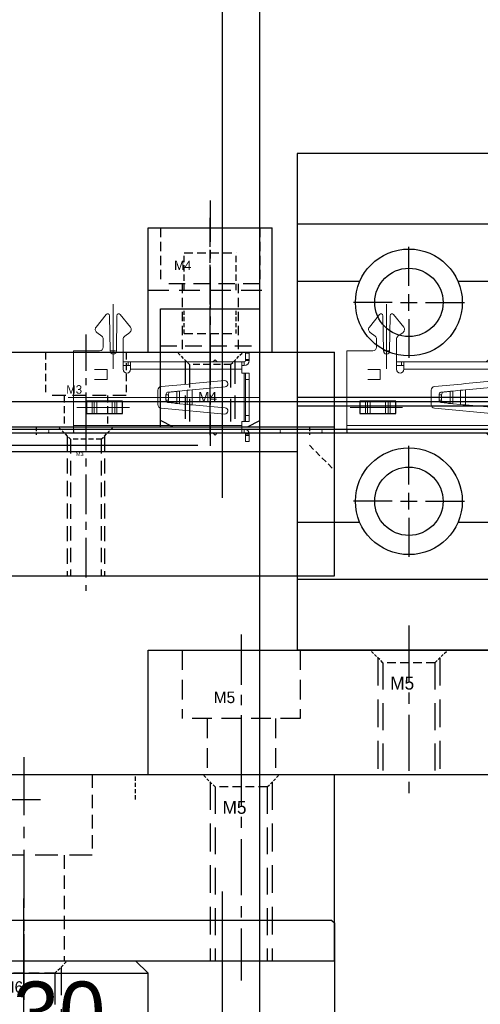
# Model space of a CAD drawing. Header units: millimetres. Extents: x -1657 to 8845, y -11980 to 3013.
# Tile 103 of 256: x 1757 to 1794, y -987 to -908. Entities that reach past the tile are written whole.
import ezdxf

# ---------------------------------------------------------------- set-up
doc = ezdxf.new("R2010")
doc.units = ezdxf.units.MM
doc.linetypes.add('CENTER', pattern=[2, 1.25, -0.25, 0.25, -0.25])
doc.linetypes.add('DASHED', pattern=[0.75, 0.5, -0.25])
for name, color, linetype in [('不良排出气缸', 253, 'Continuous'), ('图层118', 85, 'Continuous'), ('图层119', 121, 'Continuous'), ('图层120', 150, 'Continuous'), ('图层131', 51, 'Continuous'), ('图层132', 236, 'Continuous'), ('图层133', 191, 'Continuous'), ('图层134', 230, 'Continuous'), ('圆管', 25, 'Continuous'), ('定位气缸', 252, 'Continuous'), ('铁壳', 1, 'Continuous')]:
    doc.layers.add(name, color=color, linetype=linetype)

# ---------------------------------------------------------------- blocks, each defined once
blk = doc.blocks.new('1C274')
at = {"layer": '铁壳', "linetype": 'Continuous', "lineweight": 15}
for p, q in [((-9.55, 5.62), (-9.55, 6.12)), ((-9.55, 6.12), (-9.25, 6.12)), ((-9.55, 5.62), (-9.55, 5.52)), ((-9.25, 5.62), (-9.55, 5.62)), ((-9.25, 6.12), (-9.25, 5.62)), ((-9.25, 5.62), (-9.25, 5.52)), ((-6.968, 5.42), (-6.799, 5.589)), ((-6.629, 5.42), (-6.799, 5.589)), ((-9.55, 5.52), (-9.25, 5.52)), ((-9.15, 5.42), (-8.95, 5.42)), ((-9.15, 5.12), (-9.15, 5.42)), ((-9.15, 5.12), (-8.95, 5.12)), ((-8.95, 5.42), (4.6, 5.42)), ((-8.95, 4.82), (-8.95, 5.42)), ((4.6, 4.82), (-8.95, 4.82)), ((-8.95, 4.82), (-8.95, 4.51)), ((4.6, 4.82), (4.6, 5.42)), ((4.6, -1.18), (4.6, 4.82)), ((-9.55, 4.51), (-9.25, 4.51)), ((-9.55, 4.01), (-9.55, 4.51)), ((-9.55, 4.51), (-9.25, 4.51)), ((-9.25, 4.01), (-9.55, 4.01)), ((-9.55, 4.01), (-9.55, 1.11)), ((-9.25, 4.51), (-9.15, 4.51)), ((-9.25, 4.51), (-9.25, 4.01)), ((-9.25, 4.51), (-9.25, 0.61)), ((-9.25, 4.01), (-9.25, 1.11)), ((-8.95, 4.51), (-9.15, 4.51)), ((-9.15, 4.51), (-9.15, 0.61)), ((-7.6, 3.408), (-4.954, 3.163)), ((-2.472, 3.435), (-7.577, 3.908)), ((0.651, 3.87), (0.651, 2.87)), ((3.549, 3.87), (0.651, 3.87)), ((1.11, 2.87), (1.11, 3.87)), ((1.26, 3.87), (1.26, 2.87)), ((1.49, 2.87), (1.49, 3.87)), ((2.71, 3.87), (2.71, 2.87)), ((2.94, 2.87), (2.94, 3.87)), ((3.09, 3.87), (3.09, 2.87)), ((3.549, 2.87), (3.549, 3.87)), ((-4.954, 1.957), (-4.954, 3.163)), ((-4.554, 3.134), (-3.941, 3.069)), ((-4.554, 1.986), (-4.554, 3.134)), ((-3.941, 2.051), (-3.941, 3.069)), ((-3.713, 3.036), (-3.52, 3.036)), ((-3.713, 2.084), (-3.713, 3.036)), ((-3.713, 3.036), (-3.175, 2.971)), ((-3.52, 3.036), (-2.982, 2.971)), ((-2.982, 2.971), (-3.175, 2.971)), ((-3.036, 2.772), (-3.036, 2.348)), ((-2.843, 2.772), (-3.036, 2.772)), ((-2.843, 2.772), (-2.843, 2.348)), ((-2.2, 1.984), (-2.2, 3.136)), ((3.549, 2.87), (0.651, 2.87)), ((-4.954, 1.957), (-7.6, 1.712)), ((-4.646, 1.484), (-2.472, 1.685)), ((-3.941, 2.051), (-4.554, 1.986)), ((-3.175, 2.149), (-3.713, 2.084)), ((-3.52, 2.084), (-3.713, 2.084)), ((-2.982, 2.149), (-3.52, 2.084)), ((-2.982, 2.149), (-3.175, 2.149)), ((-2.843, 2.348), (-3.036, 2.348)), ((-9.55, 0.61), (-9.55, 1.11)), ((-9.55, 1.11), (-9.25, 1.11)), ((-9.25, 1.11), (-9.25, 0.61)), ((-7.577, 1.212), (-4.954, 1.455)), ((-4.954, 1.455), (-4.646, 1.484)), ((1.9, 1.12), (1.9, 0.32)), ((1.9, 1.12), (2.9, 1.12)), ((-9.25, 0.61), (-9.55, 0.61)), ((-9.15, 0.61), (-9.25, 0.61)), ((-9.15, 0.61), (-8.95, 0.61)), ((-9.15, 0), (-8.95, 0)), ((-9.15, 0), (-9.15, -0.3)), ((-8.95, 0.3), (-8.95, 0.61)), ((-8.95, 0.3), (-8.95, -0.3)), ((-8.95, 0.3), (0, 0.3)), ((0, -0.3), (0, 0.3)), ((0, 0), (0.2, 0)), ((0.2, 0), (0.6, 0)), ((0.2, -0.3), (0.2, 0)), ((0.6, 0.3), (0.6, -2.128)), ((1.9, 0.32), (2.9, 0.32)), ((-9.55, -0.5), (-9.55, -0.4)), ((-9.55, -0.4), (-9.25, -0.4)), ((-9.55, -1), (-9.55, -0.5)), ((-9.55, -0.5), (-9.25, -0.5)), ((-9.25, -0.5), (-9.25, -0.4)), ((-9.25, -0.5), (-9.25, -1)), ((-9.15, -0.3), (-8.95, -0.3)), ((0, -0.3), (-8.95, -0.3)), ((-6.968, -0.3), (-6.799, -0.469)), ((-6.629, -0.3), (-6.799, -0.469)), ((0, -0.3), (0.2, -0.3)), ((0.6, -0.3), (0.2, -0.3)), ((-9.25, -1), (-9.55, -1)), ((1.15, -1.176), (1.1, -4.013)), ((1.7, -4.013), (1.65, -1.176)), ((2.2, -2.128), (2.2, -1.48)), ((2.5, -1.18), (4.6, -1.18)), ((0.478, -2.37), (0.072, -2.668)), ((2.728, -2.668), (2.322, -2.37)), ((0.017, -3.099), (0.834, -4.105)), ((1.966, -4.105), (2.783, -3.099))]:
    blk.add_line(p, q, dxfattribs=at)
at = {"layer": '铁壳', "lineweight": 9, "ltscale": 0.03}
for p, q in [((0.101, 3.37), (4.33, 3.37)), ((-10.415, 2.56), (5.02, 2.56)), ((1.4, 0.276), (1.4, -4.948)), ((1.593, -1.18), (1.207, -1.18))]:
    blk.add_line(p, q, dxfattribs=at)
at = {"layer": '铁壳', "linetype": 'Continuous'}
for p, q in [((3.549, 3.87), (0.651, 3.87)), ((0.651, 3.87), (0.651, 2.87)), ((3.549, 2.87), (3.549, 3.87)), ((0.651, 2.87), (3.549, 2.87))]:
    blk.add_line(p, q, dxfattribs=at)
at = {"layer": '铁壳', "linetype": 'Continuous', "lineweight": 15, "flags": 128}
for points in [[(-4.954, 3.163), (-4.747, 3.149), (-4.554, 3.134)], [(-4.554, 1.986), (-4.747, 1.971), (-4.954, 1.957)]]:
    blk.add_lwpolyline(points, dxfattribs=at)
at = {"layer": '铁壳', "linetype": 'Continuous', "lineweight": 15}
for centre, radius, start, end in [((-9.15, 5.52), 0.4, 180, 270), ((-9.15, 5.52), 0.1, 180, 270), ((-7.577, 3.657), 0.251, 90, 264.70992), ((-2.5, 3.136), 0.3, 0, 84.70992), ((-5.939, -11.665), 14.869, 81.38703, 82.27678), ((-4.872, -17.38), 20.46, 86.2091, 87.11063), ((-3.222, 2.79), 0.187, 354.48112, 75.3791), ((-3.03, 2.79), 0.187, 354.48112, 75.3791), ((-7.577, 1.463), 0.251, 95.29008, 270), ((-5.939, 16.785), 14.869, 277.72322, 278.61297), ((-5.557, 34.23), 32.21, 273.0538, 273.62647), ((-3.222, 2.33), 0.187, 284.6209, 5.51888), ((-3.03, 2.33), 0.187, 284.6209, 5.51888), ((-2.5, 1.984), 0.3, 275.29008, 0), ((-9.15, -0.4), 0.4, 90, 180), ((0.3, 0.3), 0.3, 0, 180), ((-9.15, -0.4), 0.1, 90, 180), ((1.4, -1.18), 0.25, 1.01093, 178.98907), ((2.5, -1.48), 0.3, 90, 180), ((0.3, -2.128), 0.3, 306.34637, 0), ((2.5, -2.128), 0.3, 180, 233.65363), ((0.25, -2.91), 0.3, 126.34637, 219.0774), ((2.55, -2.91), 0.3, 320.9226, 53.65363), ((0.95, -4.01), 0.15, 219.0774, 358.98907), ((1.85, -4.01), 0.15, 181.01093, 320.9226)]:
    blk.add_arc(centre, radius, start, end, dxfattribs=at)
blk = doc.blocks.new('1EA38')
at = {"layer": '铁壳', "ltscale": 0.625}
for p, q in [((0, -212.012), (0, 7.988)), ((0.3, -212.012), (0.3, 7.988))]:
    blk.add_line(p, q, dxfattribs=at)
at = {"layer": '铁壳', "color": 4, "linetype": 'DASHED', "ltscale": 0.1}
for p, q in [((0, -22), (0.3, -22)), ((0, -24), (0.3, -24)), ((0, -27.352), (0.3, -27.352)), ((0, -44), (0.3, -44)), ((0, -46), (0.3, -46))]:
    blk.add_line(p, q, dxfattribs=at)
at = {"layer": '铁壳', "color": 1, "linetype": 'CENTER', "ltscale": 0.146184}
for p, q in [((-0.215, -25.012), (0.515, -25.012)), ((-0.215, -47.012), (0.515, -47.012))]:
    blk.add_line(p, q, dxfattribs=at)
blk = doc.blocks.new('1EAC1')
at = {"layer": '铁壳', "ltscale": 0.625}
blk.add_blockref('1EA38', (80.878, 252.93), dxfattribs=at)
at = {"layer": '铁壳', "ltscale": 1.625, "rotation": 270}
for p in [(75.758, 235.53), (75.758, 213.53)]:
    blk.add_blockref('1C274', p, dxfattribs=at)
blk = doc.blocks.new('1F04B')
at = {"layer": '图层119', "color": 1, "linetype": 'CENTER', "ltscale": 2.329099}
blk.add_line((-3.25, 4.911), (-3.25, -4.116), dxfattribs=at)
at = {"layer": '图层119', "color": 4, "linetype": 'DASHED', "ltscale": 1.166667}
for p, q in [((-6.5, 3.5), (-6.5, 0)), ((0, 3.5), (0, 0))]:
    blk.add_line(p, q, dxfattribs=at)
at = {"layer": '图层119', "color": 4, "linetype": 'DASHED', "ltscale": 2.166667}
blk.add_line((0, 0), (-6.5, 0), dxfattribs=at)
at = {"layer": '图层119', "color": 4, "linetype": 'DASHED', "ltscale": 1.125}
for p, q in [((-5, 0), (-5, -2.5)), ((-1.5, 0), (-1.5, -2.5))]:
    blk.add_line(p, q, dxfattribs=at)
at = {"layer": '图层119', "linetype": 'DASHED', "ltscale": 3}
blk.add_text('M3', height=0.6863, dxfattribs=at).set_placement((-4.832, 0.154))
blk = doc.blocks.new('1F06E')
at = {"layer": '图层118', "color": 1, "linetype": 'CENTER', "ltscale": 2.55}
blk.add_line((0, 0), (0, -14.479), dxfattribs=at)
at = {"layer": '图层118', "color": 4, "linetype": 'DASHED', "ltscale": 0.471405}
for p, q in [((-1.237, -2.258), (-2.237, -1.258)), ((1.237, -2.258), (2.237, -1.258))]:
    blk.add_line(p, q, dxfattribs=at)
at = {"layer": '图层118', "color": 4, "linetype": 'DASHED', "ltscale": 2.420833}
for p, q in [((-1.5, -1.996), (-1.5, -13.258)), ((1.5, -1.996), (1.5, -13.258))]:
    blk.add_line(p, q, dxfattribs=at)
at = {"layer": '图层118', "color": 4, "linetype": 'DASHED', "ltscale": 2.333333}
for p, q in [((-1.237, -2.258), (-1.237, -13.258)), ((1.237, -2.258), (1.237, -13.258))]:
    blk.add_line(p, q, dxfattribs=at)
at = {"layer": '图层118', "color": 4, "linetype": 'DASHED', "ltscale": 0.825}
blk.add_line((1.237, -2.258), (-1.237, -2.258), dxfattribs=at)
at = {"layer": '图层118'}
blk.add_text('M3', height=0.3257, dxfattribs=at).set_placement((-0.81, -3.625))
blk = doc.blocks.new('20E49')
at = {"layer": '定位气缸'}
for p, q in [((23, 22.158), (23, -17.842)), ((94, 22.158), (23, 22.158)), ((94, 16.458), (23, 16.458)), ((32, 11.492), (32, 14.625)), ((28.05, 11.858), (23, 11.858)), ((94, 11.858), (35.95, 11.858)), ((32, 9.492), (32, 10.825)), ((30.667, 10.158), (27.533, 10.158)), ((31.333, 10.158), (32.667, 10.158)), ((33.333, 10.158), (36.467, 10.158)), ((32, 8.825), (32, 5.692)), ((-4.5, 6.158), (23, 6.158)), ((94, 2.506), (23, 2.506)), ((94.962, 2.158), (-20.16, 2.158)), ((94, 1.811), (23, 1.811)), ((32, -4.508), (32, -1.375)), ((-4.5, -1.842), (23, -1.842)), ((32, -6.508), (32, -5.175)), ((30.667, -5.842), (27.533, -5.842)), ((31.333, -5.842), (32.667, -5.842)), ((33.333, -5.842), (36.467, -5.842)), ((28.05, -7.542), (23, -7.542)), ((32, -7.175), (32, -10.308)), ((94, -7.542), (35.95, -7.542)), ((94, -12.142), (23, -12.142)), ((94, -17.842), (23, -17.842))]:
    blk.add_line(p, q, dxfattribs=at)
for centre, radius in [((32, 10.158), 4.3), ((32, 10.158), 2.75), ((32, -5.842), 4.3), ((32, -5.842), 2.75)]:
    blk.add_circle(centre, radius, dxfattribs=at)
blk = doc.blocks.new('20EBB')
at = {"layer": '图层131', "color": 1, "linetype": 'CENTER', "ltscale": 3.238837}
blk.add_line((2.75, 6.762), (2.75, -6.107), dxfattribs=at)
at = {"layer": '图层131', "color": 4, "linetype": 'DASHED', "ltscale": 3.166667}
for p, q in [((-2, 5.5), (-2, 0)), ((7.5, 5.5), (7.5, 0)), ((7.5, 0), (-2, 0)), ((0, 0), (0, -4.5)), ((5.5, 0), (5.5, -4.5))]:
    blk.add_line(p, q, dxfattribs=at)
at = {"layer": '图层131', "ltscale": 3}
blk.add_text('M5', height=0.93, dxfattribs=at).set_placement((0.539, 1.25))
blk = doc.blocks.new('20F07')
at = {"layer": '图层131', "color": 1, "linetype": 'CENTER', "ltscale": 3.6}
blk.add_line((-2.1, 3), (-2.1, -10.576), dxfattribs=at)
at = {"layer": '图层131', "color": 4, "linetype": 'DASHED', "ltscale": 0.471405}
for p, q in [((-4.2, 0), (-5.2, 1)), ((0, 0), (1, 1))]:
    blk.add_line(p, q, dxfattribs=at)
at = {"layer": '图层131', "color": 4, "linetype": 'DASHED', "ltscale": 4.466667}
for p, q in [((-4.6, 0.4), (-4.6, -9)), ((0.4, 0.4), (0.4, -9))]:
    blk.add_line(p, q, dxfattribs=at)
at = {"layer": '图层131', "color": 4, "linetype": 'DASHED', "ltscale": 1.4}
blk.add_line((0, 0), (-4.2, 0), dxfattribs=at)
at = {"layer": '图层131', "color": 4, "linetype": 'DASHED', "ltscale": 4.333333}
for p, q in [((-4.2, 0), (-4.2, -9)), ((0, 0), (0, -9))]:
    blk.add_line(p, q, dxfattribs=at)
at = {"layer": '图层131'}
blk.add_text('M5', height=1.0315, dxfattribs=at).set_placement((-3.593, -2.161))
blk = doc.blocks.new('20F34')
at = {"layer": '图层120', "color": 1, "linetype": 'CENTER', "ltscale": 3.6}
blk.add_line((-2.5, 2.6), (-2.5, -15.976), dxfattribs=at)
at = {"layer": '图层120', "color": 4, "linetype": 'DASHED', "ltscale": 0.471405}
for p, q in [((-4.6, -0.4), (-5.6, 0.6)), ((-0.4, -0.4), (0.6, 0.6))]:
    blk.add_line(p, q, dxfattribs=at)
at = {"layer": '图层120', "color": 4, "linetype": 'DASHED', "ltscale": 4.466667}
for p, q in [((-5, 0), (-5, -14.4)), ((0, 0), (0, -14.4))]:
    blk.add_line(p, q, dxfattribs=at)
at = {"layer": '图层120', "color": 4, "linetype": 'DASHED', "ltscale": 4.333333}
for p, q in [((-4.6, -0.4), (-4.6, -14.4)), ((-0.4, -0.4), (-0.4, -14.4))]:
    blk.add_line(p, q, dxfattribs=at)
at = {"layer": '图层120', "color": 4, "linetype": 'DASHED', "ltscale": 1.4}
blk.add_line((-0.4, -0.4), (-4.6, -0.4), dxfattribs=at)
at = {"layer": '图层120'}
blk.add_text('M5', height=1.0315, dxfattribs=at).set_placement((-3.993, -2.561))
blk = doc.blocks.new('20FF8')
at = {"layer": '图层133', "color": 1, "linetype": 'CENTER', "ltscale": 2.671598}
blk.add_line((-2.25, 6.715), (-2.25, -7.643), dxfattribs=at)
at = {"layer": '图层133', "color": 4, "linetype": 'DASHED', "ltscale": 1.5}
for p, q in [((-6.25, 4.5), (-6.25, 0)), ((1.75, 4.5), (1.75, 0)), ((-4.5, 0), (-4.5, -5.5)), ((0, 0), (0, -5.5))]:
    blk.add_line(p, q, dxfattribs=at)
at = {"layer": '图层133', "color": 4, "linetype": 'DASHED', "ltscale": 2.666667}
blk.add_line((1.75, 0), (-6.25, 0), dxfattribs=at)
at = {"layer": '图层133'}
blk.add_text('M4', height=0.743, dxfattribs=at).set_placement((-5.147, 1.108))
blk = doc.blocks.new('21028')
at = {"layer": '图层119', "color": 1, "linetype": 'CENTER', "ltscale": 3.2}
blk.add_line((-1.65, 2.376), (-1.65, -6.549), dxfattribs=at)
at = {"layer": '图层119', "color": 4, "linetype": 'DASHED', "ltscale": 0.471405}
for p, q in [((-3.3, 0), (-4.3, 1)), ((0, 0), (1, 1))]:
    blk.add_line(p, q, dxfattribs=at)
at = {"layer": '图层119', "color": 4, "linetype": 'DASHED', "ltscale": 3.783333}
for p, q in [((-3.65, 0.35), (-3.65, -5)), ((0.35, 0.35), (0.35, -5))]:
    blk.add_line(p, q, dxfattribs=at)
at = {"layer": '图层119', "color": 4, "linetype": 'DASHED', "ltscale": 1.1}
blk.add_line((0, 0), (-3.3, 0), dxfattribs=at)
at = {"layer": '图层119', "color": 4, "linetype": 'DASHED', "ltscale": 3.666667}
for p, q in [((-3.3, 0), (-3.3, -5)), ((0, 0), (0, -5))]:
    blk.add_line(p, q, dxfattribs=at)
at = {"layer": '图层119'}
blk.add_text('M4', height=0.8143, dxfattribs=at).set_placement((-2.614, -3.017))
blk = doc.blocks.new('6F')
at = {"color": 4, "linetype": 'DASHED', "ltscale": 0.471405}
for p, q in [((1, 2.5), (0, 3.5)), ((1, -2.5), (0, -3.5))]:
    blk.add_line(p, q, dxfattribs=at)
at = {"color": 4, "linetype": 'DASHED', "ltscale": 4.5}
for p, q in [((0.5, 3), (14, 3)), ((0.5, -3), (14, -3))]:
    blk.add_line(p, q, dxfattribs=at)
at = {"color": 4, "linetype": 'DASHED', "ltscale": 1.666667}
for p, q in [((1, 2.5), (1, -2.5)), ((16, 2.5), (16, -2.5))]:
    blk.add_line(p, q, dxfattribs=at)
at = {"color": 4, "linetype": 'DASHED', "ltscale": 5}
for p, q in [((1, 2.5), (16, 2.5)), ((1, -2.5), (16, -2.5))]:
    blk.add_line(p, q, dxfattribs=at)
at = {"color": 4, "linetype": 'DASHED', "ltscale": 0.235702}
for p, q in [((14, 3), (14.5, 2.5)), ((14, -3), (14.5, -2.5))]:
    blk.add_line(p, q, dxfattribs=at)
at = {"color": 4, "linetype": 'DASHED', "ltscale": 2}
blk.add_line((14, 3), (14, -3), dxfattribs=at)
at = {"color": 4, "linetype": 'DASHED', "ltscale": 0.96225}
for p in [(16, 2.5), (16, -2.5)]:
    blk.add_line(p, (17.443, 0), dxfattribs=at)
at = {"color": 1, "linetype": 'CENTER', "ltscale": 4.23765}
blk.add_line((-2.156, 0), (19.033, 0), dxfattribs=at)
blk.add_text('M6', height=0.9239, rotation=90).set_placement((2.565, -1.765))
blk = doc.blocks.new('21073')
at = {"layer": '图层134', "color": 1, "linetype": 'CENTER', "ltscale": 14.55568}
blk.add_line((10, -6.0192), (10, 66.7592), dxfattribs=at)
at = {"layer": '图层134', "ltscale": 5}
for p, q in [((1, 61.74), (0, 60.74)), ((1, 61.74), (19, 61.74)), ((19, 61.74), (20, 60.74)), ((0, 0), (0, 60.74)), ((0, 60.74), (20, 60.74)), ((20, 0), (20, 60.74)), ((0, 0), (20, 0)), ((1, -1), (0, 0)), ((19, -1), (20, 0)), ((1, -1), (19, -1))]:
    blk.add_line(p, q, dxfattribs=at)
for p, rotation in [((10, 61.74), 270), ((10, -1), 90)]:
    blk.add_blockref('6F', p, dxfattribs=dict(at, rotation=rotation))
blk = doc.blocks.new('210A1')
at = {"layer": '图层120', "color": 1, "linetype": 'CENTER', "ltscale": 3.728372}
blk.add_line((3.25, 7.894), (3.25, -10.61), dxfattribs=at)
at = {"layer": '图层120', "color": 4, "linetype": 'DASHED', "ltscale": 2.166667}
for p, q in [((-2.25, 6.5), (-2.25, 0)), ((8.75, 6.5), (8.75, 0)), ((0, 0), (0, -8.5)), ((6.5, 0), (6.5, -8.5))]:
    blk.add_line(p, q, dxfattribs=at)
at = {"layer": '图层120', "color": 4, "linetype": 'DASHED', "ltscale": 3.666667}
blk.add_line((8.75, 0), (-2.25, 0), dxfattribs=at)
at = {"layer": '图层120', "ltscale": 4}
blk.add_text('M6', height=1.0943, rotation=270, dxfattribs=at).set_placement((-0.029, 2.345))
blk = doc.blocks.new('498CB')
at = {"layer": '不良排出气缸'}
for p, q in [((-82.6, 0), (-82.8, -0.2)), ((0, 0), (-82.6, 0)), ((-44.736, -4.5), (-44.736, 0)), ((-40.864, -4.5), (-40.864, 0)), ((0, 0), (0.2, -0.2)), ((-97.8, -0.5), (-89.8, -0.5)), ((-97.8, -0.5), (-97.8, -20.5)), ((-89.8, -0.5), (-89.8, -7.425)), ((-82.8, -0.2), (-82.8, -20.8)), ((0.2, -0.2), (0.2, -20.8)), ((-88.133, -3.5), (-88.8, -3.75)), ((-88.8, -6.5), (-88.8, -3.75)), ((-85.8, -3.5), (-88.133, -3.5)), ((-85.8, -6.5), (-85.8, -3.5)), ((-83.467, -3.5), (-85.133, -3.5)), ((-89.8, -4.592), (-88.8, -4.475)), ((-89.8, -6.5), (-89.8, -4.592)), ((-40.864, -4.5), (-44.736, -4.5)), ((-82.8, -5.5), (-82.8, -9.5)), ((-87.8, -7.425), (-87.371, -6.5)), ((-82.8, -6.5), (-87.371, -6.5)), ((-90.8, -7.425), (-87.8, -7.425)), ((-90.8, -7.425), (-90.8, -13.575)), ((-90.5, -7.425), (-90.5, -13.575)), ((-60.8, -9.5), (-60.8, -7.5)), ((-10.8, -9.5), (-10.8, -7.5)), ((-60.8, -11), (-60.8, -10)), ((-10.8, -11), (-10.8, -10)), ((-60.8, -11.5), (-60.8, -13.5)), ((-10.8, -11.5), (-10.8, -13.5)), ((-90.8, -13.575), (-87.8, -13.575)), ((-89.8, -13.575), (-89.8, -20.5)), ((-87.8, -13.575), (-87.371, -14.5)), ((-82.8, -14.5), (-87.371, -14.5)), ((-40.864, -16.5), (-44.736, -16.5)), ((-44.736, -21), (-44.736, -16.5)), ((-40.864, -21), (-40.864, -16.5)), ((-97.8, -20.5), (-89.8, -20.5)), ((-82.8, -20.8), (-82.6, -21)), ((0, -21), (-82.6, -21)), ((0, -21), (0.2, -20.8))]:
    blk.add_line(p, q, dxfattribs=at)
at = {"layer": '不良排出气缸', "ltscale": 4}
for p, q in [((-91.122, -7.5), (-82.359, -7.5)), ((-98.869, -10.5), (1.775, -10.5))]:
    blk.add_line(p, q, dxfattribs=at)
at = {"layer": '不良排出气缸'}
for centre, radius in [((-60.8, -10.5), 2.1), ((-10.8, -10.5), 2.1), ((-60.8, -10.5), 1), ((-10.8, -10.5), 1)]:
    blk.add_circle(centre, radius, dxfattribs=at)
for centre, radius, start, end in [((-85.157, -5.5), 3.586, 146.10353, 196.1914), ((-82.467, -5.5), 3.333, 143.1301, 197.4576), ((-86.133, -5.5), 3.333, 342.5424, 36.8699), ((-60.8, -10.5), 2.5, 90, 0), ((-10.8, -10.5), 2.5, 90, 0)]:
    blk.add_arc(centre, radius, start, end, dxfattribs=at)
at = {"layer": '不良排出气缸', "insert": (-56.893, -4.925), "char_height": 5, "width": 42.7699, "attachment_point": 1}
blk.add_mtext('TYPE:16X30', dxfattribs=at)
blk = doc.blocks.new('29DBD')
at = {"layer": '圆管', "ltscale": 1.625}
blk.add_line((0, 37), (-380, 37), dxfattribs=at)
at = {"layer": '圆管', "color": 4, "linetype": 'DASHED', "ltscale": 126.666667}
blk.add_line((0, 34), (-380, 34), dxfattribs=at)

msp = doc.modelspace()

# ---------------------------------------------------------------- linework, layer by layer
at = {"layer": '图层118', "ltscale": 0.75}
for p, q in [((1672.0605, -940.9222), (1782.0605, -940.9222)), ((1782.0605, -952.9222), (1782.0605, -940.9222)), ((1672.0605, -952.9222), (1782.0605, -952.9222))]:
    msp.add_line(p, q, dxfattribs=at)
at = {"layer": '图层118', "color": 4, "linetype": 'DASHED', "ltscale": 33.333333}
msp.add_line((1672.0605, -941.4222), (1782.0605, -941.4222), dxfattribs=at)
at = {"layer": '图层118', "color": 4, "linetype": 'DASHED', "ltscale": 36}
msp.add_line((1672.0605, -942.4222), (1780.0605, -942.4222), dxfattribs=at)
at = {"layer": '图层118', "color": 4, "linetype": 'DASHED', "ltscale": 0.942809}
msp.add_line((1780.0605, -942.4222), (1782.0605, -944.4222), dxfattribs=at)
at = {"layer": '图层119', "ltscale": 0.75}
for p, q in [((1672.0605, -934.9222), (1782.0605, -934.9222)), ((1782.0605, -940.9222), (1782.0605, -934.9222)), ((1672.0605, -940.9222), (1782.0605, -940.9222))]:
    msp.add_line(p, q, dxfattribs=at)
at = {"layer": '图层119', "color": 4, "linetype": 'DASHED', "ltscale": 2}
for p, q in [((1768.0605, -940.9222), (1768.0605, -934.9222)), ((1776.0605, -940.9222), (1776.0605, -934.9222))]:
    msp.add_line(p, q, dxfattribs=at)
at = {"layer": '图层119', "color": 1, "linetype": 'CENTER', "ltscale": 1.392}
msp.add_line((1772.0605, -941.4022), (1772.0605, -934.4422), dxfattribs=at)
at = {"layer": '图层120'}
for p, q in [((1672.0605, -968.9222), (1782.0605, -968.9222)), ((1782.0605, -983.9222), (1782.0605, -968.9222)), ((1562.0605, -983.9222), (1782.0605, -983.9222))]:
    msp.add_line(p, q, dxfattribs=at)
at = {"layer": '图层120', "color": 4, "linetype": 'DASHED', "ltscale": 0.666667}
msp.add_line((1766.0605, -970.9222), (1766.0605, -968.9222), dxfattribs=at)
at = {"layer": '图层120', "color": 4, "linetype": 'DASHED', "ltscale": 30.666667}
msp.add_line((1674.0605, -970.9222), (1766.0605, -970.9222), dxfattribs=at)
at = {"layer": '图层131', "ltscale": 3.75}
for p, q in [((1767.0605, -968.9222), (1767.0605, -958.9222)), ((1767.0605, -958.9222), (1812.0605, -958.9222)), ((1767.0605, -968.9222), (1812.0605, -968.9222))]:
    msp.add_line(p, q, dxfattribs=at)
at = {"layer": '图层132', "color": 1, "linetype": 'CENTER', "ltscale": 1.972}
msp.add_line((1772.0605, -941.6022), (1772.0605, -930.7422), dxfattribs=at)
at = {"layer": '图层132', "ltscale": 3.75}
for p, q in [((1768.0605, -940.4222), (1768.0605, -931.4222)), ((1768.0605, -931.4222), (1776.0605, -931.4222)), ((1776.0605, -940.4222), (1776.0605, -931.4222)), ((1769.0605, -940.9222), (1768.0605, -940.4222)), ((1775.0605, -940.9222), (1776.0605, -940.4222)), ((1769.0605, -940.9222), (1775.0605, -940.9222))]:
    msp.add_line(p, q, dxfattribs=at)
at = {"layer": '图层132', "color": 4, "linetype": 'DASHED', "ltscale": 0.666667}
for p, q in [((1769.9605, -933.4222), (1769.9605, -931.4222)), ((1774.1605, -933.4222), (1774.1605, -931.4222))]:
    msp.add_line(p, q, dxfattribs=at)
at = {"layer": '图层132', "color": 4, "linetype": 'DASHED', "ltscale": 1.4}
msp.add_line((1769.9605, -933.4222), (1774.1605, -933.4222), dxfattribs=at)
at = {"layer": '图层132', "color": 4, "linetype": 'DASHED', "ltscale": 2.666667}
msp.add_line((1768.0605, -934.4222), (1776.0605, -934.4222), dxfattribs=at)
at = {"layer": '图层133', "color": 1, "linetype": 'CENTER', "ltscale": 2.32}
msp.add_line((1772.0605, -935.7222), (1772.0605, -924.1222), dxfattribs=at)
at = {"layer": '图层133', "ltscale": 1.05}
for p, q in [((1767.0605, -924.9222), (1777.0605, -924.9222)), ((1767.0605, -934.9222), (1767.0605, -924.9222)), ((1777.0605, -934.9222), (1777.0605, -924.9222)), ((1767.0605, -934.9222), (1777.0605, -934.9222))]:
    msp.add_line(p, q, dxfattribs=at)
at = {"layer": '图层133', "color": 4, "linetype": 'DASHED'}
for p, q in [((1769.9605, -929.9222), (1769.9605, -926.9222)), ((1774.1605, -929.9222), (1774.1605, -926.9222))]:
    msp.add_line(p, q, dxfattribs=at)
at = {"layer": '图层133', "color": 4, "linetype": 'DASHED', "ltscale": 1.4}
msp.add_line((1769.9605, -926.9222), (1774.1605, -926.9222), dxfattribs=at)
at = {"layer": '图层133', "color": 1, "linetype": 'CENTER', "ltscale": 0.696}
msp.add_line((1772.0605, -930.1622), (1772.0605, -926.6822), dxfattribs=at)
at = {"layer": '图层133', "color": 4, "linetype": 'DASHED', "ltscale": 3.333333}
msp.add_line((1767.0605, -929.9222), (1777.0605, -929.9222), dxfattribs=at)

# ---------------------------------------------------------------- block references
at = {"layer": '不良排出气缸', "ltscale": 2.138047}
msp.add_blockref('498CB', (1781.8605, -980.6622), dxfattribs=at)
at = {"layer": '图层118', "ltscale": 0.75}
msp.add_blockref('1F06E', (1762.0605, -939.6639), dxfattribs=at)
at = {"layer": '图层119', "ltscale": 0.75}
msp.add_blockref('1F04B', (1765.3105, -938.4222), dxfattribs=at)
at = {"layer": '图层119', "ltscale": 1.05}
msp.add_blockref('21028', (1773.7105, -935.9222), dxfattribs=at)
at = {"layer": '图层120', "ltscale": 3.75}
msp.add_blockref('20F34', (1777.0605, -969.5222), dxfattribs=at)
at = {"layer": '图层120', "ltscale": 5}
msp.add_blockref('210A1', (1753.8105, -975.4222), dxfattribs=at)
at = {"layer": '图层131', "ltscale": 3.75}
for name, p in [('20F07', (1790.1605, -959.9222)), ('20EBB', (1771.8105, -964.4222))]:
    msp.add_blockref(name, p, dxfattribs=at)
at = {"layer": '图层133', "ltscale": 1.05}
msp.add_blockref('20FF8', (1774.3105, -929.4222), dxfattribs=at)
at = {"layer": '图层134', "ltscale": 5}
msp.add_blockref('21073', (1747.0605, -1045.6622), dxfattribs=at)
at = {"layer": '圆管', "ltscale": 2.125, "rotation": 270}
msp.add_blockref('29DBD', (1739.0605, -1041.6622), dxfattribs=at)
at = {"layer": '定位气缸', "ltscale": 3.75}
msp.add_blockref('20E49', (1756.0605, -941.0805), dxfattribs=at)
at = {"layer": '铁壳', "ltscale": 0.625, "rotation": 270}
msp.add_blockref('1EAC1', (1552.1305, -860.2442), dxfattribs=at)

doc.saveas('drawing.dxf')
